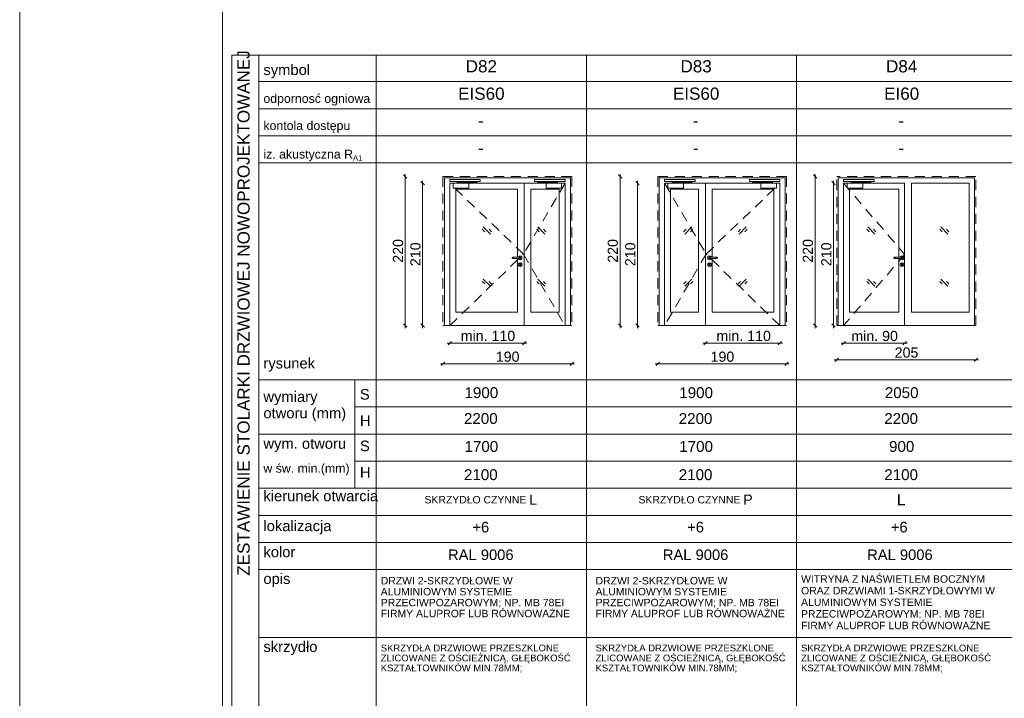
# Paper-space layout 'A-57 ZESTAWIENIE STOLARKI PROJEKTOWANEJ' of a CAD drawing. Header units: millimetres. Extents: x 0 to 900, y 0 to 1010.
# Tile 5 of 63: x 0 to 145, y 305 to 405. Entities that reach past the tile are written whole.
import ezdxf
from ezdxf.xclip import XClip

# ---------------------------------------------------------------- set-up
doc = ezdxf.new("R2010")
doc.units = ezdxf.units.MM
doc.header["$MEASUREMENT"] = 0
doc.header["$XCLIPFRAME"] = 0
doc.linetypes.add('LINIE_3', pattern=[25, 15, -10])
doc.linetypes.add('Przer. długie kreski', pattern=[2.5, 1.5, -1])
doc.layers.add('0_Nr_pióra__1', color=7, linetype='Continuous', lineweight=20)
doc.layers.add('A_Arkusz_Nr_pióra__1', color=7, linetype='Continuous', lineweight=20)
for name, color, linetype, lineweight, true_color in [('0_Nr_pióra__30', 7, 'Continuous', 5, 0x878787), ('0_Nr_pióra__7', 7, 'Continuous', 18, 0x171717), ('0_Nr_pióra__8', 7, 'Continuous', 13, 0x4c4c4c), ('0_Nr_pióra__94', 7, 'Continuous', 5, 0x3b3b3b)]:
    doc.layers.add(name, color=color, linetype=linetype, lineweight=lineweight, true_color=true_color)
doc.layers.add('A_podrys', color=7, linetype='Continuous')
doc.styles.add('STYL_AUTOMATYCZNY_1', font='arial.ttf')

# ---------------------------------------------------------------- blocks, each defined once
blk = doc.blocks.new('Rysunek_1_1', base_point=(-2089.9, -1946.74))
at = {"layer": '0_Nr_pióra__1', "color": 7, "linetype": 'Continuous', "lineweight": 20}
for p, q in [((57.12, 381.83), (56.62, 382.33)), ((56.87, 382.08), (56.87, 382.45)), ((56.87, 360.08), (56.87, 382.08)), ((88.81, 381.83), (88.31, 382.33)), ((88.56, 382.08), (88.56, 382.45)), ((88.56, 360.08), (88.56, 382.08)), ((117.58, 381.83), (117.08, 382.33)), ((117.33, 382.08), (117.33, 382.45)), ((117.33, 360.08), (117.33, 382.08)), ((59.69, 380.83), (59.19, 381.33)), ((59.44, 381.08), (59.44, 381.45)), ((59.44, 360.08), (59.44, 381.08)), ((91.38, 380.83), (90.88, 381.33)), ((91.13, 381.08), (91.13, 381.45)), ((91.13, 360.08), (91.13, 381.08)), ((120.3, 380.83), (119.8, 381.33)), ((120.05, 381.08), (120.05, 381.45)), ((120.05, 360.08), (120.05, 381.08)), ((56.62, 360.33), (57.12, 359.83)), ((59.19, 360.33), (59.69, 359.83)), ((88.31, 360.33), (88.81, 359.83)), ((90.88, 360.33), (91.38, 359.83)), ((117.08, 360.33), (117.58, 359.83)), ((119.8, 360.33), (120.3, 359.83)), ((56.87, 359.7), (56.87, 360.08)), ((59.44, 359.7), (59.44, 360.08)), ((88.56, 359.7), (88.56, 360.08)), ((91.13, 359.7), (91.13, 360.08)), ((117.33, 359.7), (117.33, 360.08)), ((120.05, 359.7), (120.05, 360.08)), ((63.44, 357.5), (63.07, 357.5)), ((63.69, 357.75), (63.19, 357.25)), ((74.42, 357.5), (63.44, 357.5)), ((74.17, 357.25), (74.67, 357.75)), ((74.8, 357.5), (74.42, 357.5)), ((100.77, 357.5), (101.15, 357.5)), ((101.4, 357.75), (100.9, 357.25)), ((101.15, 357.5), (112.13, 357.5)), ((111.88, 357.25), (112.38, 357.75)), ((112.13, 357.5), (112.5, 357.5)), ((121.54, 357.48), (121.16, 357.48)), ((121.79, 357.73), (121.29, 357.23)), ((130.54, 357.48), (121.54, 357.48)), ((130.29, 357.23), (130.79, 357.73)), ((130.91, 357.48), (130.54, 357.48)), ((62.44, 354.43), (62.07, 354.43)), ((62.69, 354.68), (62.19, 354.18)), ((81.44, 354.43), (62.44, 354.43)), ((81.19, 354.18), (81.69, 354.68)), ((81.82, 354.43), (81.44, 354.43)), ((93.75, 354.43), (94.13, 354.43)), ((94.38, 354.68), (93.88, 354.18)), ((94.13, 354.43), (113.13, 354.43)), ((112.88, 354.18), (113.38, 354.68)), ((113.13, 354.43), (113.5, 354.43)), ((120.16, 355.04), (120.54, 355.04)), ((120.79, 355.29), (120.29, 354.79)), ((120.54, 355.04), (141.04, 355.04)), ((140.79, 354.79), (141.29, 355.29)), ((141.04, 355.04), (141.41, 355.04))]:
    blk.add_line(p, q, dxfattribs=at)
at = {"layer": '0_Nr_pióra__30', "color": 252, "linetype": 'Przer. długie kreski', "lineweight": 5, "true_color": 0x878787}
for p, q in [((81.44, 382.08), (62.44, 382.08)), ((62.44, 382.08), (62.44, 360.08)), ((81.44, 382.08), (81.44, 360.08)), ((94.13, 382.08), (113.13, 382.08)), ((94.13, 382.08), (94.13, 360.08)), ((113.13, 382.08), (113.13, 360.08)), ((141.04, 382.08), (120.54, 382.08)), ((120.54, 360.08), (120.54, 382.08)), ((141.04, 360.08), (141.04, 382.08)), ((74.32, 370.64), (63.44, 381.08)), ((80.44, 381.08), (74.32, 370.64)), ((95.13, 381.08), (101.25, 370.64)), ((101.25, 370.64), (112.13, 381.08)), ((121.54, 381.08), (130.54, 370.58)), ((63.44, 360.08), (74.32, 370.64)), ((74.32, 370.64), (80.44, 360.08)), ((101.25, 370.64), (95.13, 360.08)), ((112.13, 360.08), (101.25, 370.64)), ((130.54, 370.58), (121.54, 360.08))]:
    blk.add_line(p, q, dxfattribs=at)
at = {"layer": '0_Nr_pióra__30', "color": 252, "linetype": 'Continuous', "lineweight": 5, "true_color": 0x878787}
for p, q in [((81.24, 381.88), (62.64, 381.88)), ((62.64, 381.88), (62.64, 360.08)), ((63.44, 381.08), (80.44, 381.08)), ((63.44, 381.08), (63.44, 360.08)), ((74.42, 360.08), (74.42, 381.08)), ((80.44, 381.08), (80.44, 360.08)), ((81.24, 381.88), (81.24, 360.08)), ((94.33, 381.88), (112.93, 381.88)), ((94.33, 381.88), (94.33, 360.08)), ((95.13, 381.08), (95.13, 360.08)), ((112.13, 381.08), (95.13, 381.08)), ((101.15, 360.08), (101.15, 381.08)), ((112.13, 381.08), (112.13, 360.08)), ((112.93, 381.88), (112.93, 360.08)), ((140.84, 381.88), (120.74, 381.88)), ((120.74, 360.08), (120.74, 381.88)), ((121.54, 360.08), (121.54, 381.08)), ((121.54, 381.08), (130.54, 381.08)), ((130.54, 381.08), (130.54, 360.08)), ((131.54, 362.08), (131.54, 381.08)), ((131.54, 381.08), (140.04, 381.08)), ((140.04, 362.08), (140.04, 381.08)), ((140.84, 360.08), (140.84, 381.88)), ((64.32, 362.08), (64.32, 380.2)), ((64.32, 380.2), (73.42, 380.2)), ((73.42, 380.2), (73.42, 370.18)), ((75.42, 380.2), (75.42, 362.08)), ((79.56, 380.2), (75.42, 380.2)), ((79.56, 362.08), (79.56, 380.2)), ((96.01, 362.08), (96.01, 380.2)), ((96.01, 380.2), (100.15, 380.2)), ((100.15, 380.2), (100.15, 362.08)), ((102.15, 380.2), (102.15, 370.18)), ((111.25, 380.2), (102.15, 380.2)), ((111.25, 362.08), (111.25, 380.2)), ((122.42, 362.08), (122.42, 380.2)), ((122.42, 380.2), (129.66, 380.2)), ((129.66, 380.2), (129.66, 370.18)), ((68.6, 373.93), (68.24, 374.29)), ((69.45, 373.58), (68.39, 374.64)), ((69.6, 373.93), (69.24, 374.29)), ((76.63, 373.93), (76.27, 374.29)), ((77.48, 373.58), (76.42, 374.64)), ((77.63, 373.93), (77.27, 374.29)), ((97.94, 373.93), (98.3, 374.29)), ((98.09, 373.58), (99.15, 374.64)), ((98.94, 373.93), (99.3, 374.29)), ((105.97, 373.93), (106.33, 374.29)), ((106.12, 373.58), (107.18, 374.64)), ((106.97, 373.93), (107.33, 374.29)), ((125.31, 373.93), (124.95, 374.29)), ((126.16, 373.58), (125.1, 374.64)), ((126.31, 373.93), (125.95, 374.29)), ((136.06, 373.93), (135.71, 374.29)), ((136.92, 373.58), (135.86, 374.64)), ((137.06, 373.93), (136.71, 374.29)), ((72.65, 370.15), (72.62, 370.08)), ((72.62, 370.08), (72.65, 370.01)), ((72.67, 370.15), (72.64, 370.08)), ((72.64, 370.08), (72.67, 370.01)), ((72.72, 370.18), (72.65, 370.15)), ((72.65, 370.01), (72.72, 369.98)), ((72.72, 370.15), (72.69, 370.08)), ((72.69, 370.08), (72.72, 370.01)), ((73.82, 370.18), (72.72, 370.18)), ((73.82, 369.98), (72.72, 369.98)), ((72.79, 370.15), (72.78, 370.08)), ((72.78, 370.08), (72.79, 370.01)), ((73.42, 369.98), (73.42, 362.08)), ((73.55, 369.08), (73.59, 369.21)), ((73.59, 368.94), (73.55, 369.08)), ((73.58, 370.18), (73.59, 370.21)), ((73.59, 369.94), (73.58, 369.98)), ((73.59, 370.21), (73.69, 370.31)), ((73.69, 369.84), (73.59, 369.94)), ((73.59, 369.21), (73.69, 369.31)), ((73.69, 368.84), (73.59, 368.94)), ((73.69, 370.31), (73.82, 370.35)), ((73.82, 369.81), (73.69, 369.84)), ((73.69, 369.31), (73.82, 369.35)), ((73.77, 369.23), (73.75, 369.17)), ((73.76, 370.15), (73.77, 370.08)), ((73.77, 370.08), (73.76, 370.01)), ((73.82, 369.25), (73.77, 369.23)), ((73.77, 368.95), (73.77, 369.12)), ((73.79, 368.92), (73.77, 368.95)), ((73.82, 368.9), (73.79, 368.92)), ((73.82, 370.35), (73.96, 370.31)), ((73.82, 370.18), (73.89, 370.15)), ((73.89, 370.01), (73.82, 369.98)), ((73.96, 369.84), (73.82, 369.81)), ((73.82, 369.35), (73.96, 369.31)), ((73.88, 369.23), (73.82, 369.25)), ((73.86, 368.92), (73.82, 368.9)), ((73.83, 370.15), (73.85, 370.08)), ((73.85, 370.08), (73.83, 370.01)), ((73.87, 368.95), (73.86, 368.92)), ((73.87, 369.12), (73.9, 369.17)), ((73.87, 369.12), (73.87, 368.95)), ((73.88, 370.15), (73.91, 370.08)), ((73.91, 370.08), (73.88, 370.01)), ((73.9, 369.17), (73.88, 369.23)), ((73.89, 370.15), (73.92, 370.08)), ((73.92, 370.08), (73.89, 370.01)), ((73.96, 370.31), (74.06, 370.21)), ((74.06, 369.94), (73.96, 369.84)), ((73.96, 369.31), (74.06, 369.21)), ((74.06, 368.94), (73.96, 368.84)), ((74.06, 370.21), (74.09, 370.08)), ((74.09, 370.08), (74.06, 369.94)), ((74.06, 369.21), (74.09, 369.08)), ((74.09, 369.08), (74.06, 368.94)), ((101.51, 370.21), (101.48, 370.08)), ((101.48, 370.08), (101.51, 369.94)), ((101.51, 369.21), (101.48, 369.08)), ((101.48, 369.08), (101.51, 368.94)), ((101.61, 370.31), (101.51, 370.21)), ((101.51, 369.94), (101.61, 369.84)), ((101.61, 369.31), (101.51, 369.21)), ((101.51, 368.94), (101.61, 368.84)), ((101.75, 370.35), (101.61, 370.31)), ((101.61, 369.84), (101.75, 369.81)), ((101.75, 369.35), (101.61, 369.31)), ((101.68, 370.15), (101.65, 370.08)), ((101.65, 370.08), (101.68, 370.01)), ((101.69, 370.15), (101.66, 370.08)), ((101.66, 370.08), (101.69, 370.01)), ((101.67, 369.17), (101.69, 369.23)), ((101.7, 369.12), (101.67, 369.17)), ((101.75, 370.18), (101.68, 370.15)), ((101.68, 370.01), (101.75, 369.98)), ((101.69, 369.23), (101.75, 369.25)), ((101.7, 369.12), (101.7, 368.95)), ((101.7, 368.95), (101.71, 368.92)), ((101.71, 368.92), (101.75, 368.9)), ((101.74, 370.15), (101.72, 370.08)), ((101.72, 370.08), (101.74, 370.01)), ((101.88, 370.31), (101.75, 370.35)), ((101.75, 370.18), (102.85, 370.18)), ((101.75, 369.98), (102.85, 369.98)), ((101.75, 369.81), (101.88, 369.84)), ((101.88, 369.31), (101.75, 369.35)), ((101.75, 369.25), (101.8, 369.23)), ((101.75, 368.9), (101.78, 368.92)), ((101.78, 368.92), (101.8, 368.95)), ((101.81, 370.15), (101.8, 370.08)), ((101.8, 370.08), (101.81, 370.01)), ((101.8, 369.23), (101.82, 369.17)), ((101.8, 368.95), (101.8, 369.12)), ((101.98, 370.21), (101.88, 370.31)), ((101.88, 369.84), (101.98, 369.94)), ((101.98, 369.21), (101.88, 369.31)), ((101.88, 368.84), (101.98, 368.94)), ((101.99, 370.18), (101.98, 370.21)), ((101.98, 369.94), (101.99, 369.98)), ((102.02, 369.08), (101.98, 369.21)), ((101.98, 368.94), (102.02, 369.08)), ((102.15, 369.98), (102.15, 362.08)), ((102.78, 370.15), (102.79, 370.08)), ((102.79, 370.08), (102.78, 370.01)), ((102.85, 370.18), (102.92, 370.15)), ((102.85, 370.15), (102.88, 370.08)), ((102.88, 370.08), (102.85, 370.01)), ((102.92, 370.01), (102.85, 369.98)), ((102.9, 370.15), (102.93, 370.08)), ((102.93, 370.08), (102.9, 370.01)), ((102.92, 370.15), (102.95, 370.08)), ((102.95, 370.08), (102.92, 370.01)), ((128.99, 370.15), (128.96, 370.08)), ((128.96, 370.08), (128.99, 370.01)), ((129, 370.15), (128.98, 370.08)), ((128.98, 370.08), (129, 370.01)), ((129.06, 370.18), (128.99, 370.15)), ((128.99, 370.01), (129.06, 369.98)), ((129.05, 370.15), (129.03, 370.08)), ((129.03, 370.08), (129.05, 370.01)), ((130.16, 370.18), (129.06, 370.18)), ((130.16, 369.98), (129.06, 369.98)), ((129.12, 370.15), (129.11, 370.08)), ((129.11, 370.08), (129.12, 370.01)), ((129.66, 369.98), (129.66, 362.08)), ((129.89, 369.08), (129.93, 369.21)), ((129.93, 368.94), (129.89, 369.08)), ((129.92, 370.18), (129.93, 370.21)), ((129.93, 369.94), (129.92, 369.98)), ((129.93, 370.21), (130.02, 370.31)), ((130.02, 369.84), (129.93, 369.94)), ((129.93, 369.21), (130.02, 369.31)), ((130.02, 368.84), (129.93, 368.94)), ((130.02, 370.31), (130.16, 370.35)), ((130.16, 369.81), (130.02, 369.84)), ((130.02, 369.31), (130.16, 369.35)), ((130.08, 369.17), (130.11, 369.23)), ((130.11, 369.12), (130.08, 369.17)), ((130.09, 370.15), (130.11, 370.08)), ((130.11, 370.08), (130.09, 370.01)), ((130.11, 369.23), (130.16, 369.25)), ((130.11, 369.12), (130.11, 368.95)), ((130.11, 368.95), (130.12, 368.92)), ((130.12, 368.92), (130.16, 368.9)), ((130.16, 370.35), (130.29, 370.31)), ((130.16, 370.18), (130.23, 370.15)), ((130.23, 370.01), (130.16, 369.98)), ((130.29, 369.84), (130.16, 369.81)), ((130.16, 369.35), (130.29, 369.31)), ((130.16, 369.25), (130.21, 369.23)), ((130.16, 368.9), (130.19, 368.92)), ((130.17, 370.15), (130.19, 370.08)), ((130.19, 370.08), (130.17, 370.01)), ((130.19, 368.92), (130.21, 368.95)), ((130.21, 370.15), (130.24, 370.08)), ((130.24, 370.08), (130.21, 370.01)), ((130.21, 369.23), (130.23, 369.17)), ((130.23, 369.17), (130.21, 369.12)), ((130.21, 368.95), (130.21, 369.12)), ((130.23, 370.15), (130.26, 370.08)), ((130.26, 370.08), (130.23, 370.01)), ((130.29, 370.31), (130.39, 370.21)), ((130.39, 369.94), (130.29, 369.84)), ((130.29, 369.31), (130.39, 369.21)), ((130.39, 368.94), (130.29, 368.84)), ((130.39, 370.21), (130.43, 370.08)), ((130.43, 370.08), (130.39, 369.94)), ((130.39, 369.21), (130.43, 369.08)), ((130.43, 369.08), (130.39, 368.94)), ((73.82, 368.81), (73.69, 368.84)), ((73.96, 368.84), (73.82, 368.81)), ((101.61, 368.84), (101.75, 368.81)), ((101.75, 368.81), (101.88, 368.84)), ((130.16, 368.81), (130.02, 368.84)), ((130.29, 368.84), (130.16, 368.81)), ((68.6, 366.24), (68.24, 366.59)), ((69.45, 365.88), (68.39, 366.94)), ((69.6, 366.24), (69.24, 366.59)), ((76.63, 366.24), (76.27, 366.59)), ((77.48, 365.88), (76.42, 366.94)), ((77.63, 366.24), (77.27, 366.59)), ((97.94, 366.24), (98.3, 366.59)), ((98.09, 365.88), (99.15, 366.94)), ((98.94, 366.24), (99.3, 366.59)), ((105.97, 366.24), (106.33, 366.59)), ((106.12, 365.88), (107.18, 366.94)), ((106.97, 366.24), (107.33, 366.59)), ((125.31, 366.24), (124.95, 366.59)), ((126.16, 365.88), (125.1, 366.94)), ((126.31, 366.24), (125.95, 366.59)), ((136.06, 366.24), (135.71, 366.59)), ((136.92, 365.88), (135.86, 366.94)), ((137.06, 366.24), (136.71, 366.59)), ((73.42, 362.08), (64.32, 362.08)), ((75.42, 362.08), (79.56, 362.08)), ((100.15, 362.08), (96.01, 362.08)), ((102.15, 362.08), (111.25, 362.08)), ((129.66, 362.08), (122.42, 362.08)), ((131.54, 362.08), (140.04, 362.08)), ((81.44, 360.08), (62.44, 360.08)), ((94.13, 360.08), (113.13, 360.08)), ((141.04, 360.08), (120.54, 360.08))]:
    blk.add_line(p, q, dxfattribs=at)
at = {"layer": '0_Nr_pióra__8', "color": 251, "linetype": 'LINIE_3', "lineweight": 13, "true_color": 0x4c4c4c, "flags": 128}
for points in [[(67.94, 381.35), (67.94, 381.65), (63.44, 381.65), (63.44, 381.35)], [(66.25, 381.08), (63.94, 381.08), (63.94, 380.35), (66.25, 380.35)], [(64.54, 381.1), (64.54, 381.28), (67.35, 381.28), (67.35, 381.33), (67.45, 381.33), (67.45, 381.18), (64.63, 381.18), (64.63, 381.1)], [(64.62, 381.1), (64.55, 381.1), (64.55, 381.08), (64.62, 381.08)], [(67.36, 381.33), (67.45, 381.33), (67.45, 381.35), (67.36, 381.35)], [(75.94, 381.35), (75.94, 381.65), (80.44, 381.65), (80.44, 381.35)], [(79.34, 381.1), (79.34, 381.28), (76.54, 381.28), (76.54, 381.33), (76.43, 381.33), (76.43, 381.18), (79.25, 381.18), (79.25, 381.1)], [(76.52, 381.33), (76.44, 381.33), (76.44, 381.35), (76.52, 381.35)], [(77.64, 381.08), (79.94, 381.08), (79.94, 380.35), (77.64, 380.35)], [(79.26, 381.1), (79.34, 381.1), (79.34, 381.08), (79.26, 381.08)], [(99.63, 381.35), (99.63, 381.65), (95.13, 381.65), (95.13, 381.35)], [(97.93, 381.08), (95.63, 381.08), (95.63, 380.35), (97.93, 380.35)], [(96.23, 381.1), (96.23, 381.28), (99.03, 381.28), (99.03, 381.33), (99.14, 381.33), (99.14, 381.18), (96.32, 381.18), (96.32, 381.1)], [(96.31, 381.1), (96.23, 381.1), (96.23, 381.08), (96.31, 381.08)], [(99.05, 381.33), (99.13, 381.33), (99.13, 381.35), (99.05, 381.35)], [(107.63, 381.35), (107.63, 381.65), (112.13, 381.65), (112.13, 381.35)], [(108.21, 381.33), (108.12, 381.33), (108.12, 381.35), (108.21, 381.35)], [(111.03, 381.1), (111.03, 381.28), (108.22, 381.28), (108.22, 381.33), (108.12, 381.33), (108.12, 381.18), (110.94, 381.18), (110.94, 381.1)], [(109.32, 381.08), (111.63, 381.08), (111.63, 380.35), (109.32, 380.35)], [(110.95, 381.1), (111.02, 381.1), (111.02, 381.08), (110.95, 381.08)], [(126.04, 381.35), (126.04, 381.65), (121.54, 381.65), (121.54, 381.35)], [(124.35, 381.08), (122.04, 381.08), (122.04, 380.35), (124.35, 380.35)], [(122.64, 381.1), (122.64, 381.28), (125.45, 381.28), (125.45, 381.33), (125.55, 381.33), (125.55, 381.18), (122.73, 381.18), (122.73, 381.1)], [(122.72, 381.1), (122.64, 381.1), (122.64, 381.08), (122.72, 381.08)], [(125.46, 381.33), (125.54, 381.33), (125.54, 381.35), (125.46, 381.35)]]:
    blk.add_lwpolyline(points, close=True, dxfattribs=at)
for points in [[(64.69, 380.35), (64.41, 380.35), (64.41, 380.33, 0.458316), (64.69, 380.33)], [(79.19, 380.35), (79.47, 380.35), (79.47, 380.33, -0.458316), (79.19, 380.33)], [(96.38, 380.35), (96.1, 380.35), (96.1, 380.33, 0.458316), (96.38, 380.33)], [(110.88, 380.35), (111.16, 380.35), (111.16, 380.33, -0.458316), (110.88, 380.33)], [(122.79, 380.35), (122.51, 380.35), (122.51, 380.33, 0.458316), (122.79, 380.33)]]:
    blk.add_lwpolyline(points, format="xyb", close=True, dxfattribs=at)
at = {"layer": '0_Nr_pióra__94', "color": 250, "linetype": 'Continuous', "lineweight": 5, "true_color": 0x3b3b3b}
for p, q in [((31.27, 399.97), (31.27, 209.58)), ((31.27, 399.97), (50.6, 399.97)), ((35.27, 399.97), (35.27, 209.58)), ((50.6, 399.97), (887.6, 399.97)), ((52.6, 399.97), (52.6, 209.58)), ((83.6, 399.97), (83.6, 209.58)), ((114.6, 399.97), (114.6, 209.58)), ((50.6, 396.08), (35.27, 396.08)), ((887.6, 396.08), (50.6, 396.08)), ((50.6, 392.08), (35.27, 392.08)), ((887.6, 392.08), (50.6, 392.08)), ((50.6, 388.08), (35.27, 388.08)), ((887.6, 388.08), (50.6, 388.08)), ((50.6, 384.08), (35.27, 384.08)), ((887.6, 384.08), (50.6, 384.08)), ((35.27, 352.08), (50.6, 352.08)), ((49.45, 352.08), (49.45, 336.08)), ((50.6, 352.08), (887.6, 352.08)), ((49.45, 348.08), (887.6, 348.08)), ((35.27, 344.08), (50.6, 344.08)), ((50.6, 344.08), (887.6, 344.08)), ((49.45, 340.08), (887.6, 340.08)), ((35.27, 336.08), (50.6, 336.08)), ((50.6, 336.08), (887.6, 336.08)), ((35.27, 332.08), (889.6, 332.08)), ((35.27, 328.08), (50.6, 328.08)), ((50.6, 328.08), (887.6, 328.08)), ((35.27, 324.08), (50.6, 324.08)), ((50.6, 324.08), (887.6, 324.08)), ((35.27, 314.08), (50.6, 314.08)), ((50.6, 314.08), (887.6, 314.08))]:
    blk.add_line(p, q, dxfattribs=at)
at = {"layer": '0_Nr_pióra__1', "color": 7, "linetype": 'Continuous', "lineweight": 20, "char_height": 1.5, "width": 3.4323, "attachment_point": 7, "rotation": 90, "style": 'STYL_AUTOMATYCZNY_1'}
for s, insert in [('\\A1;{\\pql;\\fArial|b0|i0|c238|p0;\\W1.000000;220}', (56.57, 369.36)), ('\\A1;{\\pql;\\fArial|b0|i0|c238|p0;\\W1.000000;210}', (59.14, 368.86)), ('\\A1;{\\pql;\\fArial|b0|i0|c238|p0;\\W1.000000;220}', (88.26, 369.36)), ('\\A1;{\\pql;\\fArial|b0|i0|c238|p0;\\W1.000000;210}', (90.83, 368.86)), ('\\A1;{\\pql;\\fArial|b0|i0|c238|p0;\\W1.000000;220}', (117.03, 369.36)), ('\\A1;{\\pql;\\fArial|b0|i0|c238|p0;\\W1.000000;210}', (119.75, 368.86))]:
    blk.add_mtext(s, dxfattribs=dict(at, insert=insert))
at = {"layer": '0_Nr_pióra__1', "color": 7, "linetype": 'Continuous', "lineweight": 20, "char_height": 1.5, "attachment_point": 7, "style": 'STYL_AUTOMATYCZNY_1'}
for s, insert, width in [('\\A1;{\\pql;\\fArial|b0|i0|c238|p0;\\W1.000000;min. 110}', (65.06, 357.8), 7.7374), ('\\A1;{\\pql;\\fArial|b0|i0|c238|p0;\\W1.000000;min. 110}', (102.77, 357.8), 7.7374), ('\\A1;{\\pql;\\fArial|b0|i0|c238|p0;\\W1.000000;min. 90}', (122.67, 357.78), 6.746), ('\\A1;{\\pql;\\fArial|b0|i0|c238|p0;\\W1.000000;190}', (70.23, 354.73), 3.4323), ('\\A1;{\\pql;\\fArial|b0|i0|c238|p0;\\W1.000000;190}', (101.91, 354.73), 3.4323), ('\\A1;{\\pql;\\fArial|b0|i0|c238|p0;\\W1.000000;205}', (129.07, 355.34), 3.4323)]:
    blk.add_mtext(s, dxfattribs=dict(at, insert=insert, width=width))
at = {"layer": '0_Nr_pióra__7', "color": 250, "linetype": 'Continuous', "lineweight": 18, "true_color": 0x171717, "style": 'STYL_AUTOMATYCZNY_1'}
for s, insert, char_height, attachment_point in [('\\A1;{\\pql;\\fArial|b0|i0|c238|p0;\\W1.000000;symbol}', (35.95, 396.58), 1.5567, 7), ('\\A1;{\\pqc;\\fArial|b0|i0|c238|p0;\\W1.000000;D82}', (68.1, 397.42), 1.8, 8), ('\\A1;{\\pqc;\\fArial|b0|i0|c238|p0;\\W1.000000;D83}', (99.78, 397.42), 1.8, 8), ('\\A1;{\\pqc;\\fArial|b0|i0|c238|p0;\\W1.000000;D84}', (130.1, 397.42), 1.8, 8), ('\\A1;{\\pqc;\\fArial|b0|i0|c238|p0;\\W1.000000;EIS60}', (68.1, 393.38), 1.8, 8), ('\\A1;{\\pqc;\\fArial|b0|i0|c238|p0;\\W1.000000;EIS60}', (99.78, 393.38), 1.8, 8), ('\\A1;{\\pqc;\\fArial|b0|i0|c238|p0;\\W1.000000;EI60}', (130.1, 393.38), 1.8, 8), ('\\A1;{\\pql;\\fArial|b0|i0|c238|p0;\\W1.000000;odpornosć ogniowa}', (35.95, 392.55), 1.3, 7), ('\\A1;{\\pql;\\fArial|b0|i0|c238|p0;\\W1.000000;iz. akustyczna R\\fArial|b0|i0|c238|p0;\\H0.942857x;\\W1.000000;\\A1{\\H.66x;\\S ^ A1;}}', (35.95, 384.34), 1.3, 7), ('\\A1;{\\pql;\\fArial|b0|i0|c238|p0;\\W1.000000;kontola dostępu}', (35.95, 388.55), 1.3, 7), ('\\A1;{\\pqc;\\fArial|b0|i0|c238|p0;\\W1.000000;-}', (68.02, 389.41), 1.8, 8), ('\\A1;{\\pqc;\\fArial|b0|i0|c238|p0;\\W1.000000;-}', (99.7, 389.41), 1.8, 8), ('\\A1;{\\pqc;\\fArial|b0|i0|c238|p0;\\W1.000000;-}', (130.02, 389.41), 1.8, 8), ('\\A1;{\\pqc;\\fArial|b0|i0|c238|p0;\\W1.000000;-}', (68.02, 385.41), 1.8, 8), ('\\A1;{\\pqc;\\fArial|b0|i0|c238|p0;\\W1.000000;-}', (99.7, 385.41), 1.8, 8), ('\\A1;{\\pqc;\\fArial|b0|i0|c238|p0;\\W1.000000;-}', (130.02, 385.41), 1.8, 8), ('\\A1;{\\pql;\\fArial|b0|i0|c238|p0;\\W1.000000;rysunek}', (35.95, 353.29), 1.5567, 7), ('\\A1;{\\pql;\\fArial|b0|i0|c238|p0;\\W1.000000;S}', (50.19, 349.15), 1.5567, 7), ('\\A1;{\\pqc;\\fArial|b0|i0|c238|p0;\\W1.000000;1900}', (68.1, 349.37), 1.6, 8), ('\\A1;{\\pqc;\\fArial|b0|i0|c238|p0;\\W1.000000;1900}', (99.78, 349.37), 1.6, 8), ('\\A1;{\\pqc;\\fArial|b0|i0|c238|p0;\\W1.000000;2050}', (130.1, 349.37), 1.6, 8), ('\\A1;{\\pqc;\\fArial|b0|i0|c238|p0;\\W1.000000;2200}', (68.02, 345.55), 1.6, 8), ('\\A1;{\\pqc;\\fArial|b0|i0|c238|p0;\\W1.000000;2200}', (99.7, 345.55), 1.6, 8), ('\\A1;{\\pqc;\\fArial|b0|i0|c238|p0;\\W1.000000;2200}', (130.02, 345.55), 1.6, 8), ('\\A1;{\\pql;\\fArial|b0|i0|c238|p0;\\W1.000000;H}', (50.19, 345.27), 1.5567, 7), ('\\A1;{\\pql;\\fArial|b0|i0|c238|p0;\\W1.000000;wym. otworu}', (35.95, 341.44), 1.5567, 7), ('\\A1;{\\pql;\\fArial|b0|i0|c238|p0;\\W1.000000;S}', (50.19, 341.54), 1.5567, 7), ('\\A1;{\\pqc;\\fArial|b0|i0|c238|p0;\\W1.000000;1700}', (68.1, 341.43), 1.6, 8), ('\\A1;{\\pqc;\\fArial|b0|i0|c238|p0;\\W1.000000;1700}', (99.78, 341.43), 1.6, 8), ('\\A1;{\\pqc;\\fArial|b0|i0|c238|p0;\\W1.000000;900}', (130.1, 341.43), 1.6, 8), ('\\A1;{\\pql;\\fArial|b0|i0|c238|p0;\\W1.000000;w św. min.(mm)}', (35.95, 338), 1.3, 7), ('\\A1;{\\pql;\\fArial|b0|i0|c238|p0;\\W1.000000;H}', (50.19, 337.66), 1.5567, 7), ('\\A1;{\\pqc;\\fArial|b0|i0|c238|p0;\\W1.000000;2100}', (68.02, 337.27), 1.6, 8), ('\\A1;{\\pqc;\\fArial|b0|i0|c238|p0;\\W1.000000;2100}', (99.7, 337.27), 1.6, 8), ('\\A1;{\\pqc;\\fArial|b0|i0|c238|p0;\\W1.000000;2100}', (130.02, 337.27), 1.6, 8), ('\\A1;{\\pql;\\fArial|b0|i0|c238|p0;\\W1.000000;kierunek otwarcia}', (35.95, 334.15), 1.5567, 7), ('\\A1;{\\pqc;\\fArial|b0|i0|c238|p0;\\W1.000000;SKRZYDŁO CZYNNE \\fArial|b0|i0|c238|p0;\\H1.363636x;\\W1.000000;L}', (68.02, 335.15), 1.1, 2), ('\\A1;{\\pqc;\\fArial|b0|i0|c238|p0;\\W1.000000;SKRZYDŁO CZYNNE \\fArial|b0|i0|c238|p0;\\H1.363636x;\\W1.000000;P}', (99.7, 335.15), 1.1, 2), ('\\A1;{\\pqc;\\fArial|b0|i0|c238|p0;\\W1.000000;L}', (130.02, 333.57), 1.6, 8), ('\\A1;{\\pql;\\fArial|b0|i0|c238|p0;\\W1.000000;lokalizacja}', (35.95, 329.29), 1.5567, 7), ('\\A1;{\\pqc;\\fArial|b0|i0|c238|p0;\\W1.000000;+6}', (68.02, 329.55), 1.5567, 8), ('\\A1;{\\pqc;\\fArial|b0|i0|c238|p0;\\W1.000000;+6}', (99.7, 329.55), 1.5567, 8), ('\\A1;{\\pqc;\\fArial|b0|i0|c238|p0;\\W1.000000;+6}', (129.74, 329.55), 1.5567, 8), ('\\A1;{\\pql;\\fArial|b0|i0|c238|p0;\\W1.000000;kolor}', (35.95, 325.89), 1.5567, 7), ('\\A1;{\\pqc;\\fArial|b0|i0|c238|p0;\\W1.000000;RAL 9006}', (68.02, 325.48), 1.5567, 8), ('\\A1;{\\pqc;\\fArial|b0|i0|c238|p0;\\W1.000000;RAL 9006}', (99.7, 325.48), 1.5567, 8), ('\\A1;{\\pqc;\\fArial|b0|i0|c238|p0;\\W1.000000;RAL 9006}', (129.84, 325.48), 1.5567, 8), ('\\A1;{\\pql;\\fArial|b0|i0|c238|p0;\\W1.000000;opis}', (35.95, 321.5), 1.5567, 7), ('\\A1;{\\pql;\\fArial|b0|i0|c238|p0;\\W1.000000;skrzydło}', (35.95, 311.47), 1.5567, 7)]:
    blk.add_mtext(s, dxfattribs=dict(at, insert=insert, char_height=char_height, attachment_point=attachment_point))
at = {"layer": '0_Nr_pióra__7', "color": 250, "linetype": 'Continuous', "lineweight": 18, "true_color": 0x171717, "insert": (33.95, 323.18), "char_height": 1.8, "attachment_point": 7, "rotation": 90, "style": 'STYL_AUTOMATYCZNY_1'}
blk.add_mtext('\\A1;{\\pql;\\fArial|b0|i0|c238|p0;\\W1.000000;ZESTAWIENIE STOLARKI DRZWIOWEJ NOWOPROJEKTOWANEJ}', dxfattribs=at)
at = {"layer": '0_Nr_pióra__7', "color": 250, "linetype": 'Continuous', "lineweight": 18, "true_color": 0x171717, "insert": (35.95, 345.94), "char_height": 1.5567, "attachment_point": 7, "line_spacing_factor": 0.930913, "style": 'STYL_AUTOMATYCZNY_1'}
blk.add_mtext('\\A1;{\\pql;\\fArial|b0|i0|c238|p0;\\W1.000000;wymiary\\P\\pql;\\fArial|b0|i0|c238|p0;\\W1.000000;otworu\\fArial|b0|i0|c238|p0;\\W1.000000; (mm)}', dxfattribs=at)
at = {"layer": '0_Nr_pióra__7', "color": 250, "linetype": 'Continuous', "lineweight": 18, "true_color": 0x171717, "width": 29.4591, "attachment_point": 1, "style": 'STYL_AUTOMATYCZNY_1'}
for s, insert, char_height, line_spacing_factor in [('\\A1;{\\pql;\\fArial|b0|i0|c238|p0;\\W1.000000;DRZWI 2-SKRZYDŁOWE W ALUMINIOWYM SYSTEMIE PRZECIWPOŻAROWYM; NP. MB 78EI FIRMY ALUPROF LUB RÓWNOWAŻNE}', (53.26, 323), 1.1, 0.880475), ('\\A1;{\\pql;\\fArial|b0|i0|c238|p0;\\W1.000000;DRZWI 2-SKRZYDŁOWE W ALUMINIOWYM SYSTEMIE PRZECIWPOŻAROWYM; NP. MB 78EI FIRMY ALUPROF LUB RÓWNOWAŻNE}', (84.95, 323), 1.1, 0.880475), ('\\A1;{\\pql;\\fArial|b0|i0|c238|p0;\\W1.000000;WITRYNA Z NAŚWIETLEM BOCZNYM \\fArial|b0|i0|c238|p0;\\W1.000000;ORAZ DRZWIAMI 1-SKRZYDŁOWYMI W \\fArial|b0|i0|c238|p0;\\W1.000000;ALUMINIOWYM SYSTEMIE \\fArial|b0|i0|c238|p0;\\W1.000000;PRZECIWPOŻAROWYM; NP. MB 78EI \\fArial|b0|i0|c238|p0;\\W1.000000;FIRMY \\fArial|b0|i0|c238|p0;\\W1.000000;ALUPROF LUB RÓWNOWAŻNE}', (115.26, 323.25), 1.1, 0.934815), ('\\A1;{\\pql;\\fArial|b0|i0|c238|p0;\\W1.000000;SKRZYDŁA DRZWIOWE PRZESZKLONE \\fArial|b0|i0|c238|p0;\\W1.000000;ZLICOWANE Z OŚCIEŻNICĄ, \\fArial|b0|i0|c238|p0;\\W1.000000;GŁĘBOKOŚĆ KSZTAŁTOWNIKÓW \\fArial|b0|i0|c238|p0;\\W1.000000;MIN.78MM;}', (53.26, 313.02), 1, 0.883417), ('\\A1;{\\pql;\\fArial|b0|i0|c238|p0;\\W1.000000;SKRZYDŁA DRZWIOWE PRZESZKLONE \\fArial|b0|i0|c238|p0;\\W1.000000;ZLICOWANE Z OŚCIEŻNICĄ, \\fArial|b0|i0|c238|p0;\\W1.000000;GŁĘBOKOŚĆ KSZTAŁTOWNIKÓW \\fArial|b0|i0|c238|p0;\\W1.000000;MIN.78MM;}', (84.95, 313.02), 1, 0.883417), ('\\A1;{\\pql;\\fArial|b0|i0|c238|p0;\\W1.000000;SKRZYDŁA DRZWIOWE PRZESZKLONE \\fArial|b0|i0|c238|p0;\\W1.000000;ZLICOWANE Z OŚCIEŻNICĄ, \\fArial|b0|i0|c238|p0;\\W1.000000;GŁĘBOKOŚĆ KSZTAŁTOWNIKÓW \\fArial|b0|i0|c238|p0;\\W1.000000;MIN.78MM;}', (115.26, 313.02), 1, 0.883417)]:
    blk.add_mtext(s, dxfattribs=dict(at, insert=insert, char_height=char_height, line_spacing_factor=line_spacing_factor))

psp = doc.layouts.new('A-57 ZESTAWIENIE STOLARKI PROJEKTOWANEJ')

# ---------------------------------------------------------------- linework, layer by layer
at = {"layer": 'A_Arkusz_Nr_pióra__1', "color": 7, "linetype": 'Continuous', "lineweight": 20}
psp.add_line((29.9, 1005.1), (29.9, 4.9), dxfattribs=at)
at = {"layer": 'A_Arkusz_Nr_pióra__1', "color": 7, "linetype": 'Continuous', "lineweight": 20, "flags": 128}
psp.add_lwpolyline([(0, 1010), (900, 1010), (900, 0), (0, 0)], close=True, dxfattribs=at)

# ---------------------------------------------------------------- block references
at = {"layer": 'A_podrys', "color": 37, "linetype": 'Continuous', "lineweight": 5, "true_color": 0x656532}
ref = psp.add_blockref('Rysunek_1_1', (-2089.9, -1946.74), dxfattribs=at)
XClip(ref).set_block_clipping_path([(28.6628210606, 4.9003190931), (892.6953650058, 1005.4179299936)])

doc.saveas('drawing.dxf')
